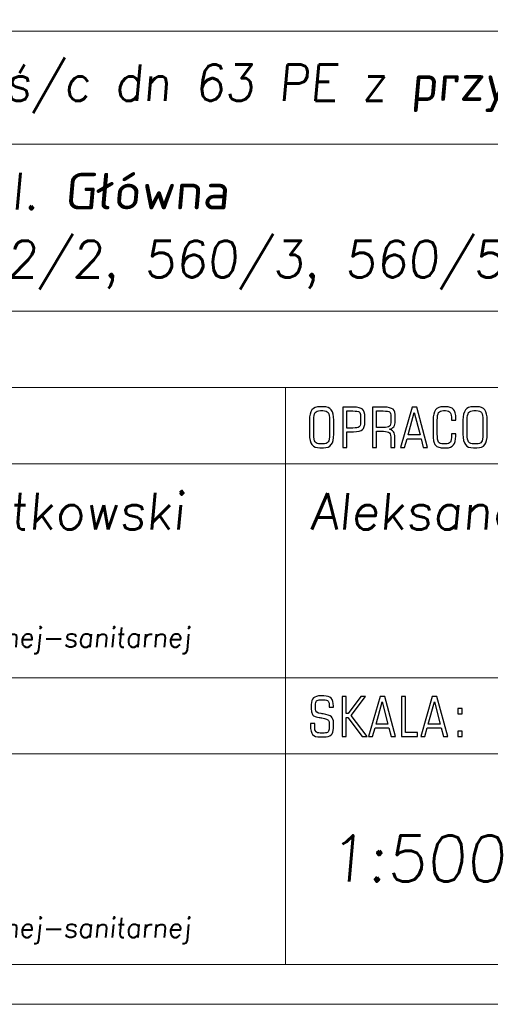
# Model space of a CAD drawing. Header units: metres. Extents: x 6522727 to 6522922, y 5980994 to 5981134.
# Tile 5 of 256: x 6522775 to 6522787, y 5980994 to 5981020. Entities that reach past the tile are written whole.
import ezdxf

# ---------------------------------------------------------------- set-up
doc = ezdxf.new("R2010")
doc.units = ezdxf.units.M
doc.header["$MEASUREMENT"] = 0
doc.layers.add('-HYBRIS - PRZYŁĄCZE -  RAMKI', color=7, linetype='Continuous')
doc.layers.add('-HYBRIS- RAMKI I OPIS', color=7, linetype='Continuous')
doc.layers.add('Level 63', color=7, linetype='Continuous', lineweight=0)
doc.styles.add('DŁUGOŚCI', font='simplex.shx', dxfattribs={"width": 0.8, "oblique": 10})

msp = doc.modelspace()

# ---------------------------------------------------------------- linework, layer by layer
at = {"layer": '-HYBRIS - PRZYŁĄCZE -  RAMKI', "color": 7, "lineweight": 20}
msp.add_lwpolyline([(6522760.976, 5980995.426), (6522810.082, 5980995.426), (6522810.082, 5981022.602), (6522760.976, 5981022.602), (6522760.976, 5980995.426)], close=True, dxfattribs=at)
at = {"layer": '-HYBRIS - PRZYŁĄCZE -  RAMKI', "color": 7, "lineweight": 18}
for points in [[(6522760.976, 5981019.662), (6522760.976, 5981019.662), (6522810.082, 5981019.662), (6522810.082, 5981019.662)], [(6522760.976, 5981016.723), (6522760.976, 5981016.723), (6522810.082, 5981016.723), (6522810.082, 5981016.723)], [(6522760.976, 5981012.386), (6522760.976, 5981012.386), (6522810.082, 5981012.386), (6522810.082, 5981012.386)], [(6522760.976, 5981010.407), (6522760.976, 5981010.407), (6522800.574, 5981010.407), (6522800.574, 5981010.407)], [(6522781.557, 5980995.426), (6522781.557, 5980995.426), (6522781.557, 5981010.407), (6522781.557, 5981010.407)], [(6522760.976, 5981008.428), (6522760.976, 5981008.428), (6522800.574, 5981008.428), (6522800.574, 5981008.428)], [(6522760.976, 5981002.869), (6522760.976, 5981002.869), (6522810.082, 5981002.869), (6522810.082, 5981002.869)], [(6522760.976, 5981000.89), (6522760.976, 5981000.89), (6522810.082, 5981000.89), (6522810.082, 5981000.89)]]:
    msp.add_open_spline(points, degree=3, dxfattribs=at)
at = {"layer": '-HYBRIS - PRZYŁĄCZE -  RAMKI', "color": 7}
for points, knots in [([(6522782.806, 5981001.706), (6522782.806, 5981001.706), (6522782.806, 5981001.556), (6522782.806, 5981001.556), (6522782.806, 5981001.479), (6522782.786, 5981001.423), (6522782.745, 5981001.386), (6522782.705, 5981001.349), (6522782.642, 5981001.331), (6522782.557, 5981001.331), (6522782.557, 5981001.331), (6522782.463, 5981001.331), (6522782.463, 5981001.331), (6522782.368, 5981001.331), (6522782.302, 5981001.351), (6522782.265, 5981001.393), (6522782.229, 5981001.435), (6522782.21, 5981001.514), (6522782.21, 5981001.629), (6522782.21, 5981001.629), (6522782.21, 5981001.682), (6522782.21, 5981001.682), (6522782.21, 5981001.682), (6522782.318, 5981001.682), (6522782.318, 5981001.682), (6522782.318, 5981001.682), (6522782.318, 5981001.594), (6522782.318, 5981001.594), (6522782.318, 5981001.533), (6522782.328, 5981001.491), (6522782.349, 5981001.468), (6522782.37, 5981001.444), (6522782.407, 5981001.433), (6522782.46, 5981001.433), (6522782.46, 5981001.433), (6522782.563, 5981001.433), (6522782.563, 5981001.433), (6522782.612, 5981001.433), (6522782.647, 5981001.443), (6522782.666, 5981001.463), (6522782.685, 5981001.483), (6522782.695, 5981001.519), (6522782.695, 5981001.573), (6522782.695, 5981001.573), (6522782.695, 5981001.662), (6522782.695, 5981001.662), (6522782.695, 5981001.69), (6522782.694, 5981001.71), (6522782.691, 5981001.723), (6522782.689, 5981001.736), (6522782.685, 5981001.747), (6522782.68, 5981001.758), (6522782.665, 5981001.786), (6522782.606, 5981001.808), (6522782.502, 5981001.825), (6522782.481, 5981001.828), (6522782.464, 5981001.831), (6522782.452, 5981001.833), (6522782.448, 5981001.834), (6522782.443, 5981001.835), (6522782.437, 5981001.836), (6522782.37, 5981001.847), (6522782.327, 5981001.858), (6522782.309, 5981001.869), (6522782.282, 5981001.886), (6522782.262, 5981001.909), (6522782.249, 5981001.937), (6522782.237, 5981001.966), (6522782.23, 5981002.001), (6522782.23, 5981002.044), (6522782.23, 5981002.044), (6522782.23, 5981002.174), (6522782.23, 5981002.174), (6522782.23, 5981002.251), (6522782.251, 5981002.308), (6522782.291, 5981002.344), (6522782.332, 5981002.381), (6522782.395, 5981002.399), (6522782.479, 5981002.399), (6522782.479, 5981002.399), (6522782.554, 5981002.399), (6522782.554, 5981002.399), (6522782.645, 5981002.399), (6522782.709, 5981002.379), (6522782.748, 5981002.338), (6522782.786, 5981002.297), (6522782.806, 5981002.229), (6522782.806, 5981002.132), (6522782.806, 5981002.132), (6522782.806, 5981002.102), (6522782.806, 5981002.102), (6522782.806, 5981002.102), (6522782.698, 5981002.102), (6522782.698, 5981002.102), (6522782.698, 5981002.102), (6522782.698, 5981002.136), (6522782.698, 5981002.136), (6522782.698, 5981002.197), (6522782.688, 5981002.239), (6522782.668, 5981002.262), (6522782.647, 5981002.285), (6522782.611, 5981002.296), (6522782.557, 5981002.296), (6522782.557, 5981002.296), (6522782.472, 5981002.296), (6522782.472, 5981002.296), (6522782.422, 5981002.296), (6522782.388, 5981002.286), (6522782.368, 5981002.266), (6522782.349, 5981002.247), (6522782.34, 5981002.21), (6522782.34, 5981002.158), (6522782.34, 5981002.158), (6522782.34, 5981002.046), (6522782.34, 5981002.046), (6522782.34, 5981001.988), (6522782.388, 5981001.952), (6522782.483, 5981001.939), (6522782.506, 5981001.935), (6522782.523, 5981001.933), (6522782.535, 5981001.931), (6522782.645, 5981001.913), (6522782.717, 5981001.888), (6522782.752, 5981001.857), (6522782.788, 5981001.825), (6522782.806, 5981001.775), (6522782.806, 5981001.706)], [0, 0, 0, 0, 0.023256, 0.023256, 0.023256, 0.046512, 0.046512, 0.046512, 0.069767, 0.069767, 0.069767, 0.093023, 0.093023, 0.093023, 0.116279, 0.116279, 0.116279, 0.139535, 0.139535, 0.139535, 0.162791, 0.162791, 0.162791, 0.186047, 0.186047, 0.186047, 0.209302, 0.209302, 0.209302, 0.232558, 0.232558, 0.232558, 0.255814, 0.255814, 0.255814, 0.27907, 0.27907, 0.27907, 0.302326, 0.302326, 0.302326, 0.325581, 0.325581, 0.325581, 0.348837, 0.348837, 0.348837, 0.372093, 0.372093, 0.372093, 0.395349, 0.395349, 0.395349, 0.418605, 0.418605, 0.418605, 0.44186, 0.44186, 0.44186, 0.465116, 0.465116, 0.465116, 0.488372, 0.488372, 0.488372, 0.511628, 0.511628, 0.511628, 0.534884, 0.534884, 0.534884, 0.55814, 0.55814, 0.55814, 0.581395, 0.581395, 0.581395, 0.604651, 0.604651, 0.604651, 0.627907, 0.627907, 0.627907, 0.651163, 0.651163, 0.651163, 0.674419, 0.674419, 0.674419, 0.697674, 0.697674, 0.697674, 0.72093, 0.72093, 0.72093, 0.744186, 0.744186, 0.744186, 0.767442, 0.767442, 0.767442, 0.790698, 0.790698, 0.790698, 0.813953, 0.813953, 0.813953, 0.837209, 0.837209, 0.837209, 0.860465, 0.860465, 0.860465, 0.883721, 0.883721, 0.883721, 0.906977, 0.906977, 0.906977, 0.930233, 0.930233, 0.930233, 0.953488, 0.953488, 0.953488, 1, 1, 1, 1]), ([(6522783.029, 5981001.344), (6522783.029, 5981001.344), (6522783.029, 5981002.386), (6522783.029, 5981002.386), (6522783.029, 5981002.386), (6522783.132, 5981002.386), (6522783.132, 5981002.386), (6522783.132, 5981002.386), (6522783.132, 5981001.938), (6522783.132, 5981001.938), (6522783.132, 5981001.938), (6522783.186, 5981001.938), (6522783.186, 5981001.938), (6522783.186, 5981001.938), (6522783.519, 5981002.386), (6522783.519, 5981002.386), (6522783.519, 5981002.386), (6522783.634, 5981002.386), (6522783.634, 5981002.386), (6522783.634, 5981002.386), (6522783.266, 5981001.891), (6522783.266, 5981001.891), (6522783.266, 5981001.891), (6522783.682, 5981001.344), (6522783.682, 5981001.344), (6522783.682, 5981001.344), (6522783.552, 5981001.344), (6522783.552, 5981001.344), (6522783.552, 5981001.344), (6522783.177, 5981001.839), (6522783.177, 5981001.839), (6522783.177, 5981001.839), (6522783.132, 5981001.839), (6522783.132, 5981001.839), (6522783.132, 5981001.839), (6522783.132, 5981001.344), (6522783.132, 5981001.344), (6522783.132, 5981001.344), (6522783.029, 5981001.344), (6522783.029, 5981001.344)], [0, 0, 0, 0, 0.071429, 0.071429, 0.071429, 0.142857, 0.142857, 0.142857, 0.214286, 0.214286, 0.214286, 0.285714, 0.285714, 0.285714, 0.357143, 0.357143, 0.357143, 0.428571, 0.428571, 0.428571, 0.5, 0.5, 0.5, 0.571429, 0.571429, 0.571429, 0.642857, 0.642857, 0.642857, 0.714286, 0.714286, 0.714286, 0.785714, 0.785714, 0.785714, 0.857143, 0.857143, 0.857143, 1, 1, 1, 1]), ([(6522783.717, 5981001.344), (6522783.717, 5981001.344), (6522784.016, 5981002.386), (6522784.016, 5981002.386), (6522784.016, 5981002.386), (6522784.137, 5981002.386), (6522784.137, 5981002.386), (6522784.137, 5981002.386), (6522784.419, 5981001.344), (6522784.419, 5981001.344), (6522784.419, 5981001.344), (6522784.307, 5981001.344), (6522784.307, 5981001.344), (6522784.307, 5981001.344), (6522784.248, 5981001.568), (6522784.248, 5981001.568), (6522784.248, 5981001.568), (6522783.886, 5981001.568), (6522783.886, 5981001.568), (6522783.886, 5981001.568), (6522783.82, 5981001.344), (6522783.82, 5981001.344), (6522783.82, 5981001.344), (6522783.717, 5981001.344), (6522783.717, 5981001.344)], [0, 0, 0, 0, 0.111111, 0.111111, 0.111111, 0.222222, 0.222222, 0.222222, 0.333333, 0.333333, 0.333333, 0.444444, 0.444444, 0.444444, 0.555556, 0.555556, 0.555556, 0.666667, 0.666667, 0.666667, 0.777778, 0.777778, 0.777778, 1, 1, 1, 1]), ([(6522784.573, 5981001.344), (6522784.573, 5981001.344), (6522784.573, 5981002.386), (6522784.573, 5981002.386), (6522784.573, 5981002.386), (6522784.676, 5981002.386), (6522784.676, 5981002.386), (6522784.676, 5981002.386), (6522784.676, 5981001.446), (6522784.676, 5981001.446), (6522784.676, 5981001.446), (6522784.986, 5981001.446), (6522784.986, 5981001.446), (6522784.986, 5981001.446), (6522784.986, 5981001.344), (6522784.986, 5981001.344), (6522784.986, 5981001.344), (6522784.573, 5981001.344), (6522784.573, 5981001.344)], [0, 0, 0, 0, 0.142857, 0.142857, 0.142857, 0.285714, 0.285714, 0.285714, 0.428571, 0.428571, 0.428571, 0.571429, 0.571429, 0.571429, 0.714286, 0.714286, 0.714286, 1, 1, 1, 1]), ([(6522785.074, 5981001.344), (6522785.074, 5981001.344), (6522785.374, 5981002.386), (6522785.374, 5981002.386), (6522785.374, 5981002.386), (6522785.494, 5981002.386), (6522785.494, 5981002.386), (6522785.494, 5981002.386), (6522785.776, 5981001.344), (6522785.776, 5981001.344), (6522785.776, 5981001.344), (6522785.664, 5981001.344), (6522785.664, 5981001.344), (6522785.664, 5981001.344), (6522785.605, 5981001.568), (6522785.605, 5981001.568), (6522785.605, 5981001.568), (6522785.243, 5981001.568), (6522785.243, 5981001.568), (6522785.243, 5981001.568), (6522785.177, 5981001.344), (6522785.177, 5981001.344), (6522785.177, 5981001.344), (6522785.074, 5981001.344), (6522785.074, 5981001.344)], [0, 0, 0, 0, 0.111111, 0.111111, 0.111111, 0.222222, 0.222222, 0.222222, 0.333333, 0.333333, 0.333333, 0.444444, 0.444444, 0.444444, 0.555556, 0.555556, 0.555556, 0.666667, 0.666667, 0.666667, 0.777778, 0.777778, 0.777778, 1, 1, 1, 1]), ([(6522783.912, 5981001.664), (6522783.912, 5981001.664), (6522784.222, 5981001.664), (6522784.222, 5981001.664), (6522784.222, 5981001.664), (6522784.074, 5981002.245), (6522784.074, 5981002.245), (6522784.074, 5981002.245), (6522783.912, 5981001.664), (6522783.912, 5981001.664)], [0, 0, 0, 0, 0.25, 0.25, 0.25, 0.5, 0.5, 0.5, 1, 1, 1, 1]), ([(6522785.269, 5981001.664), (6522785.269, 5981001.664), (6522785.579, 5981001.664), (6522785.579, 5981001.664), (6522785.579, 5981001.664), (6522785.431, 5981002.245), (6522785.431, 5981002.245), (6522785.431, 5981002.245), (6522785.269, 5981001.664), (6522785.269, 5981001.664)], [0, 0, 0, 0, 0.25, 0.25, 0.25, 0.5, 0.5, 0.5, 1, 1, 1, 1]), ([(6522786.04, 5981001.933), (6522786.04, 5981001.933), (6522786.04, 5981002.073), (6522786.04, 5981002.073), (6522786.04, 5981002.073), (6522786.147, 5981002.073), (6522786.147, 5981002.073), (6522786.147, 5981002.073), (6522786.147, 5981001.933), (6522786.147, 5981001.933), (6522786.147, 5981001.933), (6522786.04, 5981001.933), (6522786.04, 5981001.933)], [0, 0, 0, 0, 0.2, 0.2, 0.2, 0.4, 0.4, 0.4, 0.6, 0.6, 0.6, 1, 1, 1, 1]), ([(6522786.04, 5981001.344), (6522786.04, 5981001.344), (6522786.04, 5981001.483), (6522786.04, 5981001.483), (6522786.04, 5981001.483), (6522786.147, 5981001.483), (6522786.147, 5981001.483), (6522786.147, 5981001.483), (6522786.147, 5981001.344), (6522786.147, 5981001.344), (6522786.147, 5981001.344), (6522786.04, 5981001.344), (6522786.04, 5981001.344)], [0, 0, 0, 0, 0.2, 0.2, 0.2, 0.4, 0.4, 0.4, 0.6, 0.6, 0.6, 1, 1, 1, 1])]:
    msp.add_open_spline(points, degree=3, knots=knots, dxfattribs=at)
at = {"layer": '-HYBRIS- RAMKI I OPIS', "color": 7}
for points, knots in [([(6522782.543, 5981009.908), (6522782.638, 5981009.908), (6522782.707, 5981009.881), (6522782.75, 5981009.825), (6522782.792, 5981009.77), (6522782.813, 5981009.68), (6522782.813, 5981009.554), (6522782.813, 5981009.554), (6522782.813, 5981009.192), (6522782.813, 5981009.192), (6522782.813, 5981009.066), (6522782.792, 5981008.977), (6522782.75, 5981008.922), (6522782.707, 5981008.867), (6522782.638, 5981008.839), (6522782.543, 5981008.839), (6522782.543, 5981008.839), (6522782.454, 5981008.839), (6522782.454, 5981008.839), (6522782.359, 5981008.839), (6522782.29, 5981008.867), (6522782.247, 5981008.922), (6522782.205, 5981008.977), (6522782.183, 5981009.066), (6522782.183, 5981009.192), (6522782.183, 5981009.192), (6522782.183, 5981009.554), (6522782.183, 5981009.554), (6522782.183, 5981009.68), (6522782.205, 5981009.77), (6522782.247, 5981009.825), (6522782.29, 5981009.881), (6522782.359, 5981009.908), (6522782.454, 5981009.908), (6522782.454, 5981009.908), (6522782.543, 5981009.908), (6522782.543, 5981009.908)], [0, 0, 0, 0, 0.076923, 0.076923, 0.076923, 0.153846, 0.153846, 0.153846, 0.230769, 0.230769, 0.230769, 0.307692, 0.307692, 0.307692, 0.384615, 0.384615, 0.384615, 0.461538, 0.461538, 0.461538, 0.538462, 0.538462, 0.538462, 0.615385, 0.615385, 0.615385, 0.692308, 0.692308, 0.692308, 0.769231, 0.769231, 0.769231, 0.846154, 0.846154, 0.846154, 1, 1, 1, 1]), ([(6522782.53, 5981009.805), (6522782.53, 5981009.805), (6522782.467, 5981009.805), (6522782.467, 5981009.805), (6522782.401, 5981009.805), (6522782.355, 5981009.788), (6522782.331, 5981009.755), (6522782.306, 5981009.721), (6522782.294, 5981009.654), (6522782.294, 5981009.554), (6522782.294, 5981009.554), (6522782.294, 5981009.192), (6522782.294, 5981009.192), (6522782.294, 5981009.092), (6522782.306, 5981009.025), (6522782.331, 5981008.992), (6522782.355, 5981008.958), (6522782.401, 5981008.942), (6522782.467, 5981008.942), (6522782.467, 5981008.942), (6522782.53, 5981008.942), (6522782.53, 5981008.942), (6522782.596, 5981008.942), (6522782.641, 5981008.958), (6522782.666, 5981008.992), (6522782.69, 5981009.025), (6522782.703, 5981009.092), (6522782.703, 5981009.192), (6522782.703, 5981009.192), (6522782.703, 5981009.554), (6522782.703, 5981009.554), (6522782.703, 5981009.654), (6522782.69, 5981009.721), (6522782.666, 5981009.755), (6522782.641, 5981009.788), (6522782.596, 5981009.805), (6522782.53, 5981009.805)], [0, 0, 0, 0, 0.076923, 0.076923, 0.076923, 0.153846, 0.153846, 0.153846, 0.230769, 0.230769, 0.230769, 0.307692, 0.307692, 0.307692, 0.384615, 0.384615, 0.384615, 0.461538, 0.461538, 0.461538, 0.538462, 0.538462, 0.538462, 0.615385, 0.615385, 0.615385, 0.692308, 0.692308, 0.692308, 0.769231, 0.769231, 0.769231, 0.846154, 0.846154, 0.846154, 1, 1, 1, 1]), ([(6522783.622, 5981009.517), (6522783.622, 5981009.416), (6522783.603, 5981009.348), (6522783.564, 5981009.312), (6522783.525, 5981009.276), (6522783.446, 5981009.258), (6522783.326, 5981009.258), (6522783.326, 5981009.258), (6522783.149, 5981009.258), (6522783.149, 5981009.258), (6522783.149, 5981009.258), (6522783.149, 5981008.852), (6522783.149, 5981008.852), (6522783.149, 5981008.852), (6522783.045, 5981008.852), (6522783.045, 5981008.852), (6522783.045, 5981008.852), (6522783.045, 5981009.895), (6522783.045, 5981009.895), (6522783.045, 5981009.895), (6522783.326, 5981009.895), (6522783.326, 5981009.895), (6522783.446, 5981009.895), (6522783.525, 5981009.877), (6522783.564, 5981009.841), (6522783.603, 5981009.804), (6522783.622, 5981009.736), (6522783.622, 5981009.636), (6522783.622, 5981009.636), (6522783.622, 5981009.517), (6522783.622, 5981009.517)], [0, 0, 0, 0, 0.090909, 0.090909, 0.090909, 0.181818, 0.181818, 0.181818, 0.272727, 0.272727, 0.272727, 0.363636, 0.363636, 0.363636, 0.454545, 0.454545, 0.454545, 0.545455, 0.545455, 0.545455, 0.636364, 0.636364, 0.636364, 0.727273, 0.727273, 0.727273, 0.818182, 0.818182, 0.818182, 1, 1, 1, 1]), ([(6522783.31, 5981009.797), (6522783.31, 5981009.797), (6522783.149, 5981009.797), (6522783.149, 5981009.797), (6522783.149, 5981009.797), (6522783.149, 5981009.354), (6522783.149, 5981009.354), (6522783.149, 5981009.354), (6522783.31, 5981009.354), (6522783.31, 5981009.354), (6522783.395, 5981009.354), (6522783.45, 5981009.364), (6522783.474, 5981009.382), (6522783.498, 5981009.401), (6522783.51, 5981009.436), (6522783.51, 5981009.488), (6522783.51, 5981009.488), (6522783.51, 5981009.666), (6522783.51, 5981009.666), (6522783.51, 5981009.717), (6522783.498, 5981009.752), (6522783.475, 5981009.77), (6522783.453, 5981009.788), (6522783.397, 5981009.797), (6522783.31, 5981009.797)], [0, 0, 0, 0, 0.111111, 0.111111, 0.111111, 0.222222, 0.222222, 0.222222, 0.333333, 0.333333, 0.333333, 0.444444, 0.444444, 0.444444, 0.555556, 0.555556, 0.555556, 0.666667, 0.666667, 0.666667, 0.777778, 0.777778, 0.777778, 1, 1, 1, 1]), ([(6522783.925, 5981009.268), (6522783.925, 5981009.268), (6522783.925, 5981008.852), (6522783.925, 5981008.852), (6522783.925, 5981008.852), (6522783.821, 5981008.852), (6522783.821, 5981008.852), (6522783.821, 5981008.852), (6522783.821, 5981009.895), (6522783.821, 5981009.895), (6522783.821, 5981009.895), (6522784.115, 5981009.895), (6522784.115, 5981009.895), (6522784.235, 5981009.895), (6522784.315, 5981009.877), (6522784.354, 5981009.84), (6522784.393, 5981009.804), (6522784.412, 5981009.736), (6522784.412, 5981009.636), (6522784.412, 5981009.636), (6522784.412, 5981009.54), (6522784.412, 5981009.54), (6522784.412, 5981009.473), (6522784.399, 5981009.422), (6522784.373, 5981009.387), (6522784.347, 5981009.353), (6522784.306, 5981009.331), (6522784.251, 5981009.324), (6522784.302, 5981009.314), (6522784.34, 5981009.292), (6522784.364, 5981009.257), (6522784.389, 5981009.222), (6522784.401, 5981009.173), (6522784.401, 5981009.109), (6522784.401, 5981009.109), (6522784.401, 5981008.852), (6522784.401, 5981008.852), (6522784.401, 5981008.852), (6522784.297, 5981008.852), (6522784.297, 5981008.852), (6522784.297, 5981008.852), (6522784.297, 5981009.061), (6522784.297, 5981009.061), (6522784.297, 5981009.144), (6522784.284, 5981009.199), (6522784.258, 5981009.227), (6522784.231, 5981009.254), (6522784.179, 5981009.268), (6522784.103, 5981009.268), (6522784.103, 5981009.268), (6522783.925, 5981009.268), (6522783.925, 5981009.268)], [0, 0, 0, 0, 0.055556, 0.055556, 0.055556, 0.111111, 0.111111, 0.111111, 0.166667, 0.166667, 0.166667, 0.222222, 0.222222, 0.222222, 0.277778, 0.277778, 0.277778, 0.333333, 0.333333, 0.333333, 0.388889, 0.388889, 0.388889, 0.444444, 0.444444, 0.444444, 0.5, 0.5, 0.5, 0.555556, 0.555556, 0.555556, 0.611111, 0.611111, 0.611111, 0.666667, 0.666667, 0.666667, 0.722222, 0.722222, 0.722222, 0.777778, 0.777778, 0.777778, 0.833333, 0.833333, 0.833333, 0.888889, 0.888889, 0.888889, 1, 1, 1, 1]), ([(6522784.099, 5981009.797), (6522784.099, 5981009.797), (6522783.925, 5981009.797), (6522783.925, 5981009.797), (6522783.925, 5981009.797), (6522783.925, 5981009.369), (6522783.925, 5981009.369), (6522783.925, 5981009.369), (6522784.099, 5981009.369), (6522784.099, 5981009.369), (6522784.184, 5981009.369), (6522784.238, 5981009.38), (6522784.262, 5981009.402), (6522784.287, 5981009.424), (6522784.299, 5981009.467), (6522784.299, 5981009.53), (6522784.299, 5981009.53), (6522784.299, 5981009.665), (6522784.299, 5981009.665), (6522784.299, 5981009.716), (6522784.287, 5981009.751), (6522784.265, 5981009.77), (6522784.242, 5981009.788), (6522784.187, 5981009.797), (6522784.099, 5981009.797)], [0, 0, 0, 0, 0.111111, 0.111111, 0.111111, 0.222222, 0.222222, 0.222222, 0.333333, 0.333333, 0.333333, 0.444444, 0.444444, 0.444444, 0.555556, 0.555556, 0.555556, 0.666667, 0.666667, 0.666667, 0.777778, 0.777778, 0.777778, 1, 1, 1, 1]), ([(6522784.549, 5981008.852), (6522784.549, 5981008.852), (6522784.849, 5981009.895), (6522784.849, 5981009.895), (6522784.849, 5981009.895), (6522784.969, 5981009.895), (6522784.969, 5981009.895), (6522784.969, 5981009.895), (6522785.251, 5981008.852), (6522785.251, 5981008.852), (6522785.251, 5981008.852), (6522785.139, 5981008.852), (6522785.139, 5981008.852), (6522785.139, 5981008.852), (6522785.08, 5981009.077), (6522785.08, 5981009.077), (6522785.08, 5981009.077), (6522784.718, 5981009.077), (6522784.718, 5981009.077), (6522784.718, 5981009.077), (6522784.652, 5981008.852), (6522784.652, 5981008.852), (6522784.652, 5981008.852), (6522784.549, 5981008.852), (6522784.549, 5981008.852)], [0, 0, 0, 0, 0.111111, 0.111111, 0.111111, 0.222222, 0.222222, 0.222222, 0.333333, 0.333333, 0.333333, 0.444444, 0.444444, 0.444444, 0.555556, 0.555556, 0.555556, 0.666667, 0.666667, 0.666667, 0.777778, 0.777778, 0.777778, 1, 1, 1, 1]), ([(6522784.744, 5981009.173), (6522784.744, 5981009.173), (6522785.054, 5981009.173), (6522785.054, 5981009.173), (6522785.054, 5981009.173), (6522784.906, 5981009.754), (6522784.906, 5981009.754), (6522784.906, 5981009.754), (6522784.744, 5981009.173), (6522784.744, 5981009.173)], [0, 0, 0, 0, 0.25, 0.25, 0.25, 0.5, 0.5, 0.5, 1, 1, 1, 1]), ([(6522785.982, 5981009.203), (6522785.982, 5981009.196), (6522785.983, 5981009.189), (6522785.983, 5981009.18), (6522785.983, 5981009.171), (6522785.983, 5981009.159), (6522785.983, 5981009.142), (6522785.983, 5981009.039), (6522785.963, 5981008.963), (6522785.924, 5981008.913), (6522785.884, 5981008.864), (6522785.822, 5981008.839), (6522785.739, 5981008.839), (6522785.739, 5981008.839), (6522785.638, 5981008.839), (6522785.638, 5981008.839), (6522785.594, 5981008.839), (6522785.554, 5981008.847), (6522785.52, 5981008.863), (6522785.485, 5981008.879), (6522785.458, 5981008.901), (6522785.439, 5981008.93), (6522785.423, 5981008.955), (6522785.412, 5981008.984), (6522785.405, 5981009.017), (6522785.398, 5981009.05), (6522785.395, 5981009.1), (6522785.395, 5981009.168), (6522785.395, 5981009.168), (6522785.395, 5981009.204), (6522785.395, 5981009.204), (6522785.395, 5981009.204), (6522785.395, 5981009.554), (6522785.395, 5981009.554), (6522785.395, 5981009.68), (6522785.416, 5981009.77), (6522785.459, 5981009.825), (6522785.501, 5981009.881), (6522785.57, 5981009.908), (6522785.666, 5981009.908), (6522785.666, 5981009.908), (6522785.72, 5981009.908), (6522785.72, 5981009.908), (6522785.814, 5981009.908), (6522785.882, 5981009.885), (6522785.923, 5981009.838), (6522785.964, 5981009.792), (6522785.985, 5981009.715), (6522785.985, 5981009.607), (6522785.985, 5981009.594), (6522785.984, 5981009.584), (6522785.984, 5981009.577), (6522785.984, 5981009.57), (6522785.984, 5981009.564), (6522785.983, 5981009.559), (6522785.983, 5981009.559), (6522785.872, 5981009.559), (6522785.872, 5981009.559), (6522785.872, 5981009.559), (6522785.872, 5981009.571), (6522785.872, 5981009.571), (6522785.872, 5981009.662), (6522785.861, 5981009.723), (6522785.839, 5981009.756), (6522785.816, 5981009.788), (6522785.776, 5981009.805), (6522785.717, 5981009.805), (6522785.717, 5981009.805), (6522785.661, 5981009.805), (6522785.661, 5981009.805), (6522785.602, 5981009.805), (6522785.561, 5981009.788), (6522785.538, 5981009.754), (6522785.515, 5981009.72), (6522785.504, 5981009.654), (6522785.504, 5981009.554), (6522785.504, 5981009.554), (6522785.504, 5981009.204), (6522785.504, 5981009.204), (6522785.504, 5981009.087), (6522785.515, 5981009.014), (6522785.535, 5981008.985), (6522785.555, 5981008.956), (6522785.597, 5981008.942), (6522785.661, 5981008.942), (6522785.661, 5981008.942), (6522785.717, 5981008.942), (6522785.717, 5981008.942), (6522785.78, 5981008.942), (6522785.822, 5981008.956), (6522785.842, 5981008.984), (6522785.862, 5981009.011), (6522785.872, 5981009.076), (6522785.872, 5981009.178), (6522785.872, 5981009.178), (6522785.872, 5981009.204), (6522785.872, 5981009.204), (6522785.872, 5981009.204), (6522785.982, 5981009.203), (6522785.982, 5981009.203)], [0, 0, 0, 0, 0.029412, 0.029412, 0.029412, 0.058824, 0.058824, 0.058824, 0.088235, 0.088235, 0.088235, 0.117647, 0.117647, 0.117647, 0.147059, 0.147059, 0.147059, 0.176471, 0.176471, 0.176471, 0.205882, 0.205882, 0.205882, 0.235294, 0.235294, 0.235294, 0.264706, 0.264706, 0.264706, 0.294118, 0.294118, 0.294118, 0.323529, 0.323529, 0.323529, 0.352941, 0.352941, 0.352941, 0.382353, 0.382353, 0.382353, 0.411765, 0.411765, 0.411765, 0.441176, 0.441176, 0.441176, 0.470588, 0.470588, 0.470588, 0.5, 0.5, 0.5, 0.529412, 0.529412, 0.529412, 0.558824, 0.558824, 0.558824, 0.588235, 0.588235, 0.588235, 0.617647, 0.617647, 0.617647, 0.647059, 0.647059, 0.647059, 0.676471, 0.676471, 0.676471, 0.705882, 0.705882, 0.705882, 0.735294, 0.735294, 0.735294, 0.764706, 0.764706, 0.764706, 0.794118, 0.794118, 0.794118, 0.823529, 0.823529, 0.823529, 0.852941, 0.852941, 0.852941, 0.882353, 0.882353, 0.882353, 0.911765, 0.911765, 0.911765, 0.941176, 0.941176, 0.941176, 1, 1, 1, 1]), ([(6522786.531, 5981009.908), (6522786.625, 5981009.908), (6522786.694, 5981009.881), (6522786.737, 5981009.825), (6522786.779, 5981009.77), (6522786.801, 5981009.68), (6522786.801, 5981009.554), (6522786.801, 5981009.554), (6522786.801, 5981009.192), (6522786.801, 5981009.192), (6522786.801, 5981009.066), (6522786.779, 5981008.977), (6522786.737, 5981008.922), (6522786.694, 5981008.867), (6522786.625, 5981008.839), (6522786.531, 5981008.839), (6522786.531, 5981008.839), (6522786.442, 5981008.839), (6522786.442, 5981008.839), (6522786.346, 5981008.839), (6522786.277, 5981008.867), (6522786.234, 5981008.922), (6522786.192, 5981008.977), (6522786.171, 5981009.066), (6522786.171, 5981009.192), (6522786.171, 5981009.192), (6522786.171, 5981009.554), (6522786.171, 5981009.554), (6522786.171, 5981009.68), (6522786.192, 5981009.77), (6522786.234, 5981009.825), (6522786.277, 5981009.881), (6522786.346, 5981009.908), (6522786.442, 5981009.908), (6522786.442, 5981009.908), (6522786.531, 5981009.908), (6522786.531, 5981009.908)], [0, 0, 0, 0, 0.076923, 0.076923, 0.076923, 0.153846, 0.153846, 0.153846, 0.230769, 0.230769, 0.230769, 0.307692, 0.307692, 0.307692, 0.384615, 0.384615, 0.384615, 0.461538, 0.461538, 0.461538, 0.538462, 0.538462, 0.538462, 0.615385, 0.615385, 0.615385, 0.692308, 0.692308, 0.692308, 0.769231, 0.769231, 0.769231, 0.846154, 0.846154, 0.846154, 1, 1, 1, 1]), ([(6522786.517, 5981009.805), (6522786.517, 5981009.805), (6522786.454, 5981009.805), (6522786.454, 5981009.805), (6522786.388, 5981009.805), (6522786.343, 5981009.788), (6522786.318, 5981009.755), (6522786.294, 5981009.721), (6522786.281, 5981009.654), (6522786.281, 5981009.554), (6522786.281, 5981009.554), (6522786.281, 5981009.192), (6522786.281, 5981009.192), (6522786.281, 5981009.092), (6522786.294, 5981009.025), (6522786.318, 5981008.992), (6522786.343, 5981008.958), (6522786.388, 5981008.942), (6522786.454, 5981008.942), (6522786.454, 5981008.942), (6522786.517, 5981008.942), (6522786.517, 5981008.942), (6522786.583, 5981008.942), (6522786.629, 5981008.958), (6522786.653, 5981008.992), (6522786.678, 5981009.025), (6522786.69, 5981009.092), (6522786.69, 5981009.192), (6522786.69, 5981009.192), (6522786.69, 5981009.554), (6522786.69, 5981009.554), (6522786.69, 5981009.654), (6522786.678, 5981009.721), (6522786.653, 5981009.755), (6522786.629, 5981009.788), (6522786.583, 5981009.805), (6522786.517, 5981009.805)], [0, 0, 0, 0, 0.076923, 0.076923, 0.076923, 0.153846, 0.153846, 0.153846, 0.230769, 0.230769, 0.230769, 0.307692, 0.307692, 0.307692, 0.384615, 0.384615, 0.384615, 0.461538, 0.461538, 0.461538, 0.538462, 0.538462, 0.538462, 0.615385, 0.615385, 0.615385, 0.692308, 0.692308, 0.692308, 0.769231, 0.769231, 0.769231, 0.846154, 0.846154, 0.846154, 1, 1, 1, 1])]:
    msp.add_open_spline(points, degree=3, knots=knots, dxfattribs=at)
at = {"layer": 'Level 63', "color": 7, "linetype": 'Continuous', "lineweight": 13}
msp.add_3dface([(6522726.924, 5980994.39), (6522726.924, 5981134.39), (6522920.198, 5981134.39), (6522920.198, 5980994.39)], dxfattribs=at)

# ---------------------------------------------------------------- texts
at = {"layer": '-HYBRIS - PRZYŁĄCZE -  RAMKI', "color": 7, "lineweight": 30, "style": 'DŁUGOŚCI', "oblique": 5, "width": 0.95}
msp.add_text('Gazociąg ś/c dn 63 PE z przyłączem gazu', height=0.95, dxfattribs=at).set_placement((6522768.26, 5981017.847))
at = {"layer": '-HYBRIS - PRZYŁĄCZE -  RAMKI', "color": 7, "lineweight": 30, "style": 'DŁUGOŚCI', "oblique": 5}
for s, height, p in [('Pinczyn ul. Główna', 0.95, (6522768.197, 5981015.029)), ('dz. nr 442/2, 560/3, 560/5', 0.95, (6522768.197, 5981013.266)), ('mgr inż. Rafał Kwiatkowski', 0.95, (6522761.583, 5981006.719)), ('Aleksandra Wyrostek', 0.95, (6522782.201, 5981006.715)), ('1:500', 1.2, (6522782.646, 5980997.577))]:
    msp.add_text(s, height=height, dxfattribs=at).set_placement(p)
at = {"layer": '-HYBRIS - PRZYŁĄCZE -  RAMKI', "color": 7, "style": 'DŁUGOŚCI', "oblique": 5, "width": 0.98}
for p in [(6522761.551, 5981003.664), (6522761.551, 5980996.126)]:
    msp.add_text('Uprawnienia w specjalności instalacyjnej-sanitarnej', height=0.51, dxfattribs=at).set_placement(p)

doc.saveas('drawing.dxf')
